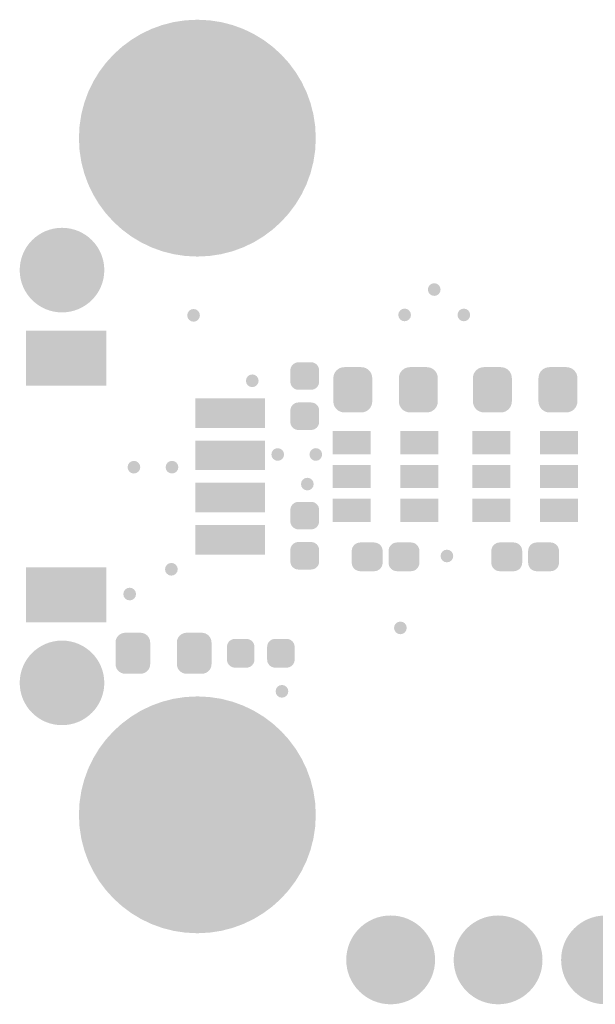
# Model space of a CAD drawing. Header units: inches. Extents: x 0.3 to 40.7, y 0.2 to 25.1.
# Tile 1 of 3: x 0.3 to 13.9, y 0.2 to 23.5. Entities that reach past the tile are written whole.
import ezdxf

# ---------------------------------------------------------------- set-up
doc = ezdxf.new("R2010")
doc.units = ezdxf.units.IN
for name, color, linetype in [('Pad Holes', 156, 'Continuous'), ('Top Solder', 216, 'Continuous'), ('Via Holes', 16, 'Continuous')]:
    doc.layers.add(name, color=color, linetype=linetype)

# ---------------------------------------------------------------- blocks, each defined once
blk = doc.blocks.new('F_____________1___F_________1_3080')
at = {"layer": 'Top Solder'}
h = blk.add_hatch(color=216, dxfattribs=at)
edge = h.paths.add_edge_path()
edge.add_arc((0, 0), 1, 0, 360)
blk = doc.blocks.new('F_____________1___F_________1_3081')
at = {"layer": 'Top Solder'}
h = blk.add_hatch(color=216, dxfattribs=at)
edge = h.paths.add_edge_path()
edge.add_arc((0, 0), 1, 0, 360)
blk = doc.blocks.new('RES_0402_3091')
at = {"layer": 'Top Solder'}
h = blk.add_hatch(color=216, dxfattribs=at)
edge = h.paths.add_edge_path()
edge.add_arc((-0.34, -0.15), 0.19, 270, 360)
edge.add_line((-0.15, -0.15), (-0.15, 0.15))
edge.add_arc((-0.34, 0.15), 0.19, 0, 90)
edge.add_line((-0.34, 0.34), (-0.61, 0.34))
edge.add_arc((-0.61, 0.15), 0.19, 90, 180)
edge.add_line((-0.8, 0.15), (-0.8, -0.15))
edge.add_arc((-0.61, -0.15), 0.19, 180, 270)
edge.add_line((-0.61, -0.34), (-0.34, -0.34))
h = blk.add_hatch(color=216, dxfattribs=at)
edge = h.paths.add_edge_path()
edge.add_arc((0.34, 0.15), 0.19, 90, 180)
edge.add_line((0.15, 0.15), (0.15, -0.15))
edge.add_arc((0.34, -0.15), 0.19, 180, 270)
edge.add_line((0.34, -0.34), (0.61, -0.34))
edge.add_arc((0.61, -0.15), 0.19, 270, 360)
edge.add_line((0.8, -0.15), (0.8, 0.15))
edge.add_arc((0.61, 0.15), 0.19, 0, 90)
edge.add_line((0.61, 0.34), (0.34, 0.34))
blk = doc.blocks.new('RES_0402_3092')
at = {"layer": 'Top Solder'}
h = blk.add_hatch(color=216, dxfattribs=at)
edge = h.paths.add_edge_path()
edge.add_arc((-0.34, -0.15), 0.19, 270, 360)
edge.add_line((-0.15, -0.15), (-0.15, 0.15))
edge.add_arc((-0.34, 0.15), 0.19, 0, 90)
edge.add_line((-0.34, 0.34), (-0.61, 0.34))
edge.add_arc((-0.61, 0.15), 0.19, 90, 180)
edge.add_line((-0.8, 0.15), (-0.8, -0.15))
edge.add_arc((-0.61, -0.15), 0.19, 180, 270)
edge.add_line((-0.61, -0.34), (-0.34, -0.34))
h = blk.add_hatch(color=216, dxfattribs=at)
edge = h.paths.add_edge_path()
edge.add_arc((0.34, 0.15), 0.19, 90, 180)
edge.add_line((0.15, 0.15), (0.15, -0.15))
edge.add_arc((0.34, -0.15), 0.19, 180, 270)
edge.add_line((0.34, -0.34), (0.61, -0.34))
edge.add_arc((0.61, -0.15), 0.19, 270, 360)
edge.add_line((0.8, -0.15), (0.8, 0.15))
edge.add_arc((0.61, 0.15), 0.19, 0, 90)
edge.add_line((0.61, 0.34), (0.34, 0.34))
blk = doc.blocks.new('SM04B_SRSS_TB_LF__SN__F_________1_3093')
at = {"layer": 'Top Solder'}
for points in [[(-3.45, 2.888), (-2.15, 2.888), (-2.15, 0.988), (-3.45, 0.988)], [(2.15, 2.888), (3.45, 2.888), (3.45, 0.988), (2.15, 0.988)], [(-1.85, -1.112), (-1.15, -1.112), (-1.15, -2.762), (-1.85, -2.762)], [(-0.85, -1.112), (-0.15, -1.112), (-0.15, -2.762), (-0.85, -2.762)], [(0.15, -1.112), (0.85, -1.112), (0.85, -2.762), (0.15, -2.762)], [(1.15, -1.112), (1.85, -1.112), (1.85, -2.762), (1.15, -2.762)]]:
    blk.add_hatch(color=216, dxfattribs=at).paths.add_polyline_path(points)
blk = doc.blocks.new('LEDC1608X80N_AK_3095')
at = {"layer": 'Top Solder'}
h = blk.add_hatch(color=216, dxfattribs=at)
edge = h.paths.add_edge_path()
edge.add_arc((-0.545, -0.255), 0.23, 270, 360)
edge.add_line((-0.315, -0.255), (-0.315, 0.255))
edge.add_arc((-0.545, 0.255), 0.23, 0, 90)
edge.add_line((-0.545, 0.485), (-0.905, 0.485))
edge.add_arc((-0.905, 0.255), 0.23, 90, 180)
edge.add_line((-1.135, 0.255), (-1.135, -0.255))
edge.add_arc((-0.905, -0.255), 0.23, 180, 270)
edge.add_line((-0.905, -0.485), (-0.545, -0.485))
h = blk.add_hatch(color=216, dxfattribs=at)
edge = h.paths.add_edge_path()
edge.add_arc((0.545, 0.255), 0.23, 90, 180)
edge.add_line((0.315, 0.255), (0.315, -0.255))
edge.add_arc((0.545, -0.255), 0.23, 180, 270)
edge.add_line((0.545, -0.485), (0.905, -0.485))
edge.add_arc((0.905, -0.255), 0.23, 270, 360)
edge.add_line((1.135, -0.255), (1.135, 0.255))
edge.add_arc((0.905, 0.255), 0.23, 0, 90)
edge.add_line((0.905, 0.485), (0.545, 0.485))
blk = doc.blocks.new('RES_0402_3096')
at = {"layer": 'Top Solder'}
h = blk.add_hatch(color=216, dxfattribs=at)
edge = h.paths.add_edge_path()
edge.add_arc((-0.34, -0.15), 0.19, 270, 360)
edge.add_line((-0.15, -0.15), (-0.15, 0.15))
edge.add_arc((-0.34, 0.15), 0.19, 0, 90)
edge.add_line((-0.34, 0.34), (-0.61, 0.34))
edge.add_arc((-0.61, 0.15), 0.19, 90, 180)
edge.add_line((-0.8, 0.15), (-0.8, -0.15))
edge.add_arc((-0.61, -0.15), 0.19, 180, 270)
edge.add_line((-0.61, -0.34), (-0.34, -0.34))
h = blk.add_hatch(color=216, dxfattribs=at)
edge = h.paths.add_edge_path()
edge.add_arc((0.34, 0.15), 0.19, 90, 180)
edge.add_line((0.15, 0.15), (0.15, -0.15))
edge.add_arc((0.34, -0.15), 0.19, 180, 270)
edge.add_line((0.34, -0.34), (0.61, -0.34))
edge.add_arc((0.61, -0.15), 0.19, 270, 360)
edge.add_line((0.8, -0.15), (0.8, 0.15))
edge.add_arc((0.61, 0.15), 0.19, 0, 90)
edge.add_line((0.61, 0.34), (0.34, 0.34))
blk = doc.blocks.new('RES_0603_3112')
at = {"layer": 'Top Solder'}
h = blk.add_hatch(color=216, dxfattribs=at)
edge = h.paths.add_edge_path()
edge.add_arc((-0.574, -0.276), 0.259, 270, 360)
edge.add_line((-0.315, -0.276), (-0.315, 0.276))
edge.add_arc((-0.574, 0.276), 0.259, 0, 90)
edge.add_line((-0.574, 0.535), (-0.976, 0.535))
edge.add_arc((-0.976, 0.276), 0.259, 90, 180)
edge.add_line((-1.235, 0.276), (-1.235, -0.276))
edge.add_arc((-0.976, -0.276), 0.259, 180, 270)
edge.add_line((-0.976, -0.535), (-0.574, -0.535))
h = blk.add_hatch(color=216, dxfattribs=at)
edge = h.paths.add_edge_path()
edge.add_arc((0.574, 0.276), 0.259, 90, 180)
edge.add_line((0.315, 0.276), (0.315, -0.276))
edge.add_arc((0.574, -0.276), 0.259, 180, 270)
edge.add_line((0.574, -0.535), (0.976, -0.535))
edge.add_arc((0.976, -0.276), 0.259, 270, 360)
edge.add_line((1.235, -0.276), (1.235, 0.276))
edge.add_arc((0.976, 0.276), 0.259, 0, 90)
edge.add_line((0.976, 0.535), (0.574, 0.535))
blk = doc.blocks.new('RES_0603_3113')
at = {"layer": 'Top Solder'}
h = blk.add_hatch(color=216, dxfattribs=at)
edge = h.paths.add_edge_path()
edge.add_arc((-0.574, -0.276), 0.259, 270, 360)
edge.add_line((-0.315, -0.276), (-0.315, 0.276))
edge.add_arc((-0.574, 0.276), 0.259, 0, 90)
edge.add_line((-0.574, 0.535), (-0.976, 0.535))
edge.add_arc((-0.976, 0.276), 0.259, 90, 180)
edge.add_line((-1.235, 0.276), (-1.235, -0.276))
edge.add_arc((-0.976, -0.276), 0.259, 180, 270)
edge.add_line((-0.976, -0.535), (-0.574, -0.535))
h = blk.add_hatch(color=216, dxfattribs=at)
edge = h.paths.add_edge_path()
edge.add_arc((0.574, 0.276), 0.259, 90, 180)
edge.add_line((0.315, 0.276), (0.315, -0.276))
edge.add_arc((0.574, -0.276), 0.259, 180, 270)
edge.add_line((0.574, -0.535), (0.976, -0.535))
edge.add_arc((0.976, -0.276), 0.259, 270, 360)
edge.add_line((1.235, -0.276), (1.235, 0.276))
edge.add_arc((0.976, 0.276), 0.259, 0, 90)
edge.add_line((0.976, 0.535), (0.574, 0.535))
blk = doc.blocks.new('APA102_2020_3120')
at = {"layer": 'Top Solder'}
for points in [[(-1.25, 1.075), (-0.35, 1.075), (-0.35, 0.525), (-1.25, 0.525)], [(0.35, 1.075), (1.25, 1.075), (1.25, 0.525), (0.35, 0.525)], [(-1.25, 0.275), (-0.35, 0.275), (-0.35, -0.275), (-1.25, -0.275)], [(0.35, 0.275), (1.25, 0.275), (1.25, -0.275), (0.35, -0.275)], [(-1.25, -0.525), (-0.35, -0.525), (-0.35, -1.075), (-1.25, -1.075)], [(0.35, -0.525), (1.25, -0.525), (1.25, -1.075), (0.35, -1.075)]]:
    blk.add_hatch(color=216, dxfattribs=at).paths.add_polyline_path(points)
blk = doc.blocks.new('APA102_2020_3121')
at = {"layer": 'Top Solder'}
for points in [[(-1.25, 1.075), (-0.35, 1.075), (-0.35, 0.525), (-1.25, 0.525)], [(0.35, 1.075), (1.25, 1.075), (1.25, 0.525), (0.35, 0.525)], [(-1.25, 0.275), (-0.35, 0.275), (-0.35, -0.275), (-1.25, -0.275)], [(0.35, 0.275), (1.25, 0.275), (1.25, -0.275), (0.35, -0.275)], [(-1.25, -0.525), (-0.35, -0.525), (-0.35, -1.075), (-1.25, -1.075)], [(0.35, -0.525), (1.25, -0.525), (1.25, -1.075), (0.35, -1.075)]]:
    blk.add_hatch(color=216, dxfattribs=at).paths.add_polyline_path(points)
blk = doc.blocks.new('CAP_0402_3128')
at = {"layer": 'Top Solder'}
h = blk.add_hatch(color=216, dxfattribs=at)
edge = h.paths.add_edge_path()
edge.add_arc((-0.271, -0.139), 0.201, 270, 360)
edge.add_line((-0.07, -0.139), (-0.07, 0.139))
edge.add_arc((-0.271, 0.139), 0.201, 0, 90)
edge.add_line((-0.271, 0.34), (-0.599, 0.34))
edge.add_arc((-0.599, 0.139), 0.201, 90, 180)
edge.add_line((-0.8, 0.139), (-0.8, -0.139))
edge.add_arc((-0.599, -0.139), 0.201, 180, 270)
edge.add_line((-0.599, -0.34), (-0.271, -0.34))
h = blk.add_hatch(color=216, dxfattribs=at)
edge = h.paths.add_edge_path()
edge.add_arc((0.271, 0.139), 0.201, 90, 180)
edge.add_line((0.07, 0.139), (0.07, -0.139))
edge.add_arc((0.271, -0.139), 0.201, 180, 270)
edge.add_line((0.271, -0.34), (0.599, -0.34))
edge.add_arc((0.599, -0.139), 0.201, 270, 360)
edge.add_line((0.8, -0.139), (0.8, 0.139))
edge.add_arc((0.599, 0.139), 0.201, 0, 90)
edge.add_line((0.599, 0.34), (0.271, 0.34))
blk = doc.blocks.new('CAP_0402_3129')
at = {"layer": 'Top Solder'}
h = blk.add_hatch(color=216, dxfattribs=at)
edge = h.paths.add_edge_path()
edge.add_arc((-0.271, -0.139), 0.201, 270, 360)
edge.add_line((-0.07, -0.139), (-0.07, 0.139))
edge.add_arc((-0.271, 0.139), 0.201, 0, 90)
edge.add_line((-0.271, 0.34), (-0.599, 0.34))
edge.add_arc((-0.599, 0.139), 0.201, 90, 180)
edge.add_line((-0.8, 0.139), (-0.8, -0.139))
edge.add_arc((-0.599, -0.139), 0.201, 180, 270)
edge.add_line((-0.599, -0.34), (-0.271, -0.34))
h = blk.add_hatch(color=216, dxfattribs=at)
edge = h.paths.add_edge_path()
edge.add_arc((0.271, 0.139), 0.201, 90, 180)
edge.add_line((0.07, 0.139), (0.07, -0.139))
edge.add_arc((0.271, -0.139), 0.201, 180, 270)
edge.add_line((0.271, -0.34), (0.599, -0.34))
edge.add_arc((0.599, -0.139), 0.201, 270, 360)
edge.add_line((0.8, -0.139), (0.8, 0.139))
edge.add_arc((0.599, 0.139), 0.201, 0, 90)
edge.add_line((0.599, 0.34), (0.271, 0.34))
blk = doc.blocks.new('PIN_HEADER_2_54___VERT__1_10POS_3137')
at = {"layer": 'Pad Holes'}
h = blk.add_hatch(color=7, dxfattribs=at)
edge = h.paths.add_edge_path()
edge.add_arc((-11.43, 0), 0.5, 0, 360)
h = blk.add_hatch(color=7, dxfattribs=at)
edge = h.paths.add_edge_path()
edge.add_arc((-8.89, 0), 0.5, 0, 360)
h = blk.add_hatch(color=7, dxfattribs=at)
edge = h.paths.add_edge_path()
edge.add_arc((-6.35, 0), 0.5, 0, 360)
h = blk.add_hatch(color=7, dxfattribs=at)
edge = h.paths.add_edge_path()
edge.add_arc((-3.81, 0), 0.5, 0, 360)
h = blk.add_hatch(color=7, dxfattribs=at)
edge = h.paths.add_edge_path()
edge.add_arc((-1.27, 0), 0.5, 0, 360)
h = blk.add_hatch(color=7, dxfattribs=at)
edge = h.paths.add_edge_path()
edge.add_arc((1.27, 0), 0.5, 0, 360)
h = blk.add_hatch(color=7, dxfattribs=at)
edge = h.paths.add_edge_path()
edge.add_arc((3.81, 0), 0.5, 0, 360)
h = blk.add_hatch(color=7, dxfattribs=at)
edge = h.paths.add_edge_path()
edge.add_arc((6.35, 0), 0.5, 0, 360)
h = blk.add_hatch(color=7, dxfattribs=at)
edge = h.paths.add_edge_path()
edge.add_arc((8.89, 0), 0.5, 0, 360)
h = blk.add_hatch(color=7, dxfattribs=at)
edge = h.paths.add_edge_path()
edge.add_arc((11.43, 0), 0.5, 0, 360)
at = {"layer": 'Top Solder'}
h = blk.add_hatch(color=216, dxfattribs=at)
edge = h.paths.add_edge_path()
edge.add_arc((-11.43, 0), 1.05, 0, 360)
h = blk.add_hatch(color=216, dxfattribs=at)
edge = h.paths.add_edge_path()
edge.add_arc((-8.89, 0), 1.05, 0, 360)
h = blk.add_hatch(color=216, dxfattribs=at)
edge = h.paths.add_edge_path()
edge.add_arc((-6.35, 0), 1.05, 0, 360)
h = blk.add_hatch(color=216, dxfattribs=at)
edge = h.paths.add_edge_path()
edge.add_arc((-3.81, 0), 1.05, 0, 360)
h = blk.add_hatch(color=216, dxfattribs=at)
edge = h.paths.add_edge_path()
edge.add_arc((-1.27, 0), 1.05, 0, 360)
h = blk.add_hatch(color=216, dxfattribs=at)
edge = h.paths.add_edge_path()
edge.add_arc((1.27, 0), 1.05, 0, 360)
h = blk.add_hatch(color=216, dxfattribs=at)
edge = h.paths.add_edge_path()
edge.add_arc((3.81, 0), 1.05, 0, 360)
h = blk.add_hatch(color=216, dxfattribs=at)
edge = h.paths.add_edge_path()
edge.add_arc((6.35, 0), 1.05, 0, 360)
h = blk.add_hatch(color=216, dxfattribs=at)
edge = h.paths.add_edge_path()
edge.add_arc((8.89, 0), 1.05, 0, 360)
h = blk.add_hatch(color=216, dxfattribs=at)
edge = h.paths.add_edge_path()
edge.add_arc((11.43, 0), 1.05, 0, 360)

msp = doc.modelspace()

# ---------------------------------------------------------------- hatches: boundary and pattern name
at = {"layer": 'Pad Holes'}
h = msp.add_hatch(color=7, dxfattribs=at)
edge = h.paths.add_edge_path()
edge.add_arc((4.5, 20.68), 1.6, 0, 360)
h = msp.add_hatch(color=7, dxfattribs=at)
edge = h.paths.add_edge_path()
edge.add_arc((4.5, 4.68), 1.6, 0, 360)
at = {"layer": 'Top Solder'}
h = msp.add_hatch(color=216, dxfattribs=at)
edge = h.paths.add_edge_path()
edge.add_arc((4.5, 20.68), 2.8, 0, 360)
h = msp.add_hatch(color=216, dxfattribs=at)
edge = h.paths.add_edge_path()
edge.add_arc((4.5, 4.68), 2.8, 0, 360)
at = {"layer": 'Via Holes'}
h = msp.add_hatch(color=7, dxfattribs=at)
edge = h.paths.add_edge_path()
edge.add_arc((10.1, 17.1), 0.15, 0, 360)
h = msp.add_hatch(color=7, dxfattribs=at)
edge = h.paths.add_edge_path()
edge.add_arc((4.41, 16.49), 0.15, 0, 360)
h = msp.add_hatch(color=7, dxfattribs=at)
edge = h.paths.add_edge_path()
edge.add_arc((9.4, 16.5), 0.15, 0, 360)
h = msp.add_hatch(color=7, dxfattribs=at)
edge = h.paths.add_edge_path()
edge.add_arc((10.8, 16.5), 0.15, 0, 360)
h = msp.add_hatch(color=7, dxfattribs=at)
edge = h.paths.add_edge_path()
edge.add_arc((5.798, 14.943), 0.15, 0, 360)
h = msp.add_hatch(color=7, dxfattribs=at)
edge = h.paths.add_edge_path()
edge.add_arc((6.4, 13.2), 0.15, 0, 360)
h = msp.add_hatch(color=7, dxfattribs=at)
edge = h.paths.add_edge_path()
edge.add_arc((7.3, 13.2), 0.15, 0, 360)
h = msp.add_hatch(color=7, dxfattribs=at)
edge = h.paths.add_edge_path()
edge.add_arc((3, 12.9), 0.15, 0, 360)
h = msp.add_hatch(color=7, dxfattribs=at)
edge = h.paths.add_edge_path()
edge.add_arc((3.9, 12.9), 0.15, 0, 360)
h = msp.add_hatch(color=7, dxfattribs=at)
edge = h.paths.add_edge_path()
edge.add_arc((7.1, 12.5), 0.15, 0, 360)
h = msp.add_hatch(color=7, dxfattribs=at)
edge = h.paths.add_edge_path()
edge.add_arc((10.4, 10.8), 0.15, 0, 360)
h = msp.add_hatch(color=7, dxfattribs=at)
edge = h.paths.add_edge_path()
edge.add_arc((3.886, 10.486), 0.15, 0, 360)
h = msp.add_hatch(color=7, dxfattribs=at)
edge = h.paths.add_edge_path()
edge.add_arc((2.9, 9.9), 0.15, 0, 360)
h = msp.add_hatch(color=7, dxfattribs=at)
edge = h.paths.add_edge_path()
edge.add_arc((9.3, 9.1), 0.15, 0, 360)
h = msp.add_hatch(color=7, dxfattribs=at)
edge = h.paths.add_edge_path()
edge.add_arc((6.5, 7.6), 0.15, 0, 360)

# ---------------------------------------------------------------- block references
for name, p, rotation in [('F_____________1___F_________1_3081', (1.3, 17.56), 270), ('SM04B_SRSS_TB_LF__SN__F_________1_3093', (3.337, 12.68), 90), ('RES_0402_3091', (7.039, 14.58), 270), ('RES_0603_3112', (8.95, 14.73), 180), ('RES_0603_3113', (12.25, 14.73), 180), ('APA102_2020_3120', (8.95, 12.68), 180), ('APA102_2020_3121', (12.25, 12.68), 180), ('RES_0402_3092', (7.039, 11.28), 90), ('CAP_0402_3128', (8.95, 10.78), 180), ('CAP_0402_3129', (12.25, 10.78), 180), ('LEDC1608X80N_AK_3095', (3.7, 8.5), 180), ('F_____________1___F_________1_3080', (1.3, 7.8), 270), ('RES_0402_3096', (6, 8.5), 180)]:
    msp.add_blockref(name, p, dxfattribs=dict(rotation=rotation))
msp.add_blockref('PIN_HEADER_2_54___VERT__1_10POS_3137', (20.5, 1.25))

doc.saveas('drawing.dxf')
